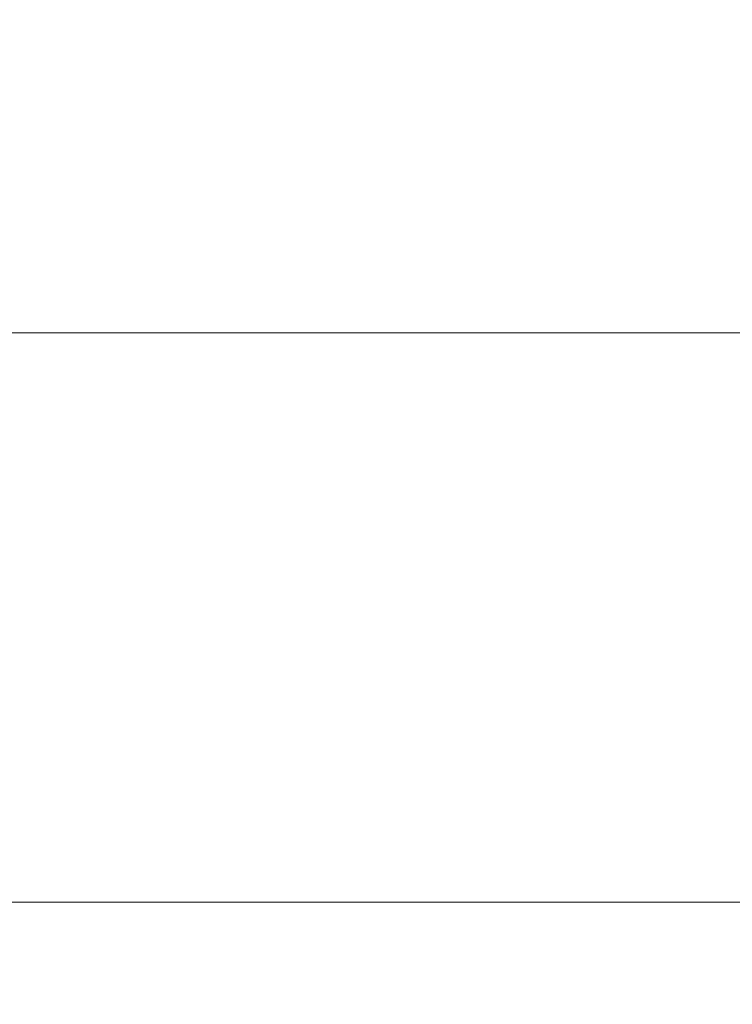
# Model space of a CAD drawing. Header units: millimetres. Extents: x -75 to 75, y -113 to 90.
# Tile 164 of 256: x -13 to -8, y -29 to -22. Entities that reach past the tile are written whole.
import ezdxf

# ---------------------------------------------------------------- set-up
doc = ezdxf.new("R2010")
doc.units = ezdxf.units.MM
doc.layers.add('M-520-M_DRAINAGE_FW', color=2, linetype='Continuous', lineweight=30)

# ---------------------------------------------------------------- blocks, each defined once
blk = doc.blocks.new('FFAS1321-609500BF0 - Acacia Evolution Concealed Bath _ Shower Mixer with U-box-3507-3D View 1')
at = {"layer": 'M-520-M_DRAINAGE_FW', "lineweight": 9}
mesh = blk.add_polyface(dxfattribs=at)
corners = [(22, -23.9815, 37.5738), (-22, -23.9815, 37.5738), (-22, -14.0225, 42.2178), (-21.7989, -12.2373, 43.0503), (-21.2055, -10.5416, 43.841), (-20.2498, -9.0205, 44.5503), (-18.9795, -7.7502, 45.1426), (-17.4584, -6.7945, 45.5883), (-15.7627, -6.2011, 45.865), (-13.9775, -6, 45.9588), (13.9874, -6, 45.9588), (15.7704, -6.2009, 45.8651), (17.464, -6.7935, 45.5888), (18.9832, -7.7481, 45.1436), (20.2519, -9.0168, 44.552), (21.2065, -10.536, 43.8436), (21.7991, -12.2296, 43.0539), (22, -14.0126, 42.2225)]
mesh.append_faces([[corners[k] for k in face] for face in [(12, 10, 11)]], dxfattribs={"vtx0": -1})
mesh.append_faces([[corners[k] for k in face] for face in [(14, 10, 13), (17, 10, 16), (0, 10, 17), (2, 9, 1)]], dxfattribs={"vtx0": -1, "vtx1": -1})
mesh.append_faces([[corners[k] for k in face] for face in [(10, 12, 13), (10, 14, 15), (9, 6, 7), (9, 3, 4), (9, 4, 5)]], dxfattribs={"vtx0": -1, "vtx2": -1})
mesh.append_faces([[corners[k] for k in face] for face in [(15, 16, 10), (5, 6, 9), (2, 3, 9)]], dxfattribs={"vtx1": -1, "vtx2": -1})
mesh.append_faces([[corners[k] for k in face] for face in [(9, 10, 0, 1)]], dxfattribs={"vtx1": -1, "vtx3": -1})
mesh.append_faces([[corners[k] for k in face] for face in [(7, 8, 9)]], dxfattribs={"vtx2": -1})
mesh = blk.add_polyface(dxfattribs=at)
corners = [(22, -32.4339, 35.7), (-22, -32.4339, 35.7), (-22, -28.1051, 36.1741), (-22, -23.9815, 37.5738), (22, -23.9815, 37.5738), (22, -28.1051, 36.1741)]
mesh.append_faces([[corners[k] for k in face] for face in [(2, 3, 4, 5), (5, 0, 1, 2)]], dxfattribs={"vtx3": -1})

msp = doc.modelspace()

# ---------------------------------------------------------------- block references
at = {"layer": 'M-520-M_DRAINAGE_FW', "lineweight": 9}
msp.add_blockref('FFAS1321-609500BF0 - Acacia Evolution Concealed Bath _ Shower Mixer with U-box-3507-3D View 1', (0, 0), dxfattribs=at)

doc.saveas('drawing.dxf')
